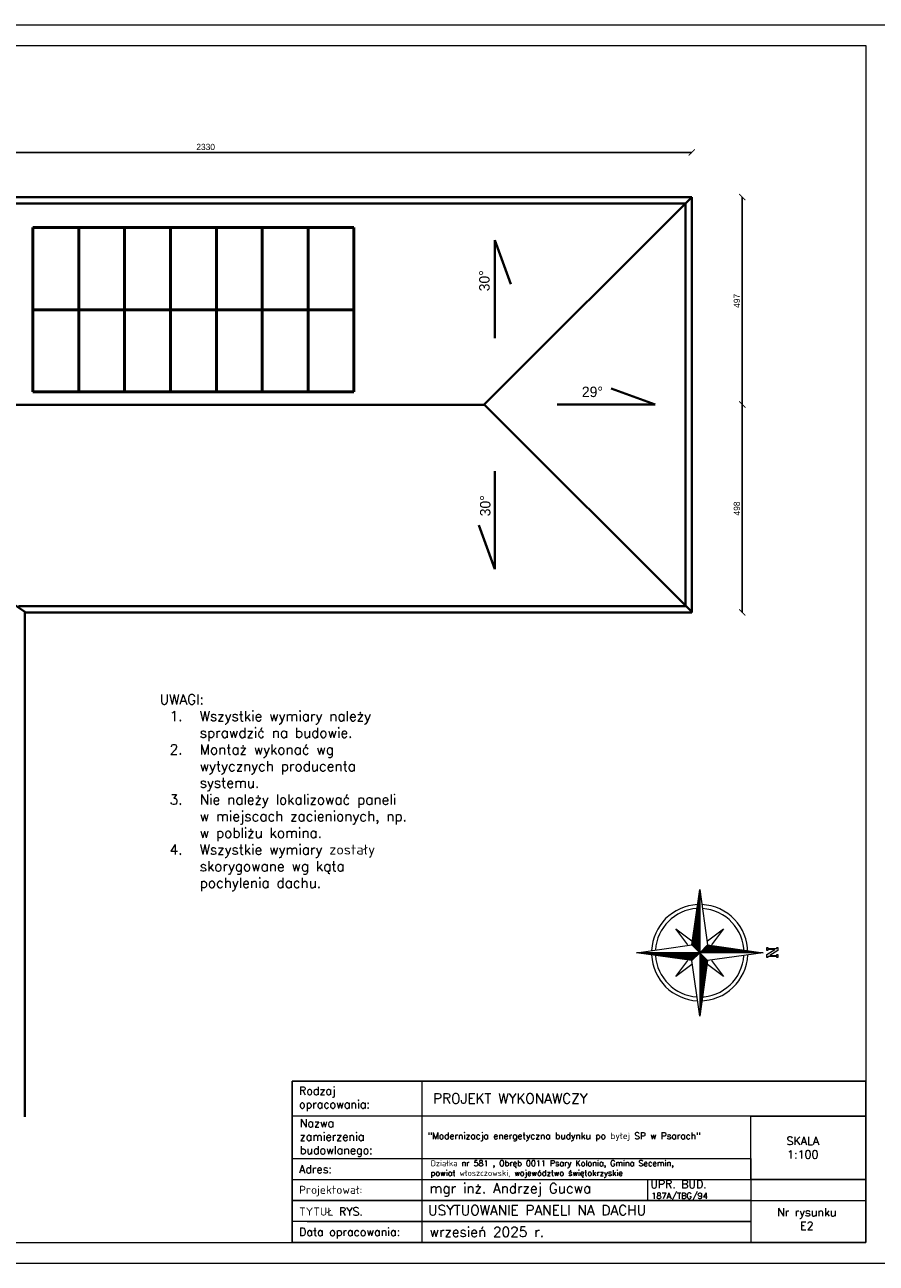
# Model space of a CAD drawing. Header units: millimetres. Extents: x 107252 to 132489, y 44218 to 60710.
# Tile 4 of 72: x 113225 to 115267, y 44218 to 47188. Entities that reach past the tile are written whole.
import ezdxf

# ---------------------------------------------------------------- set-up
doc = ezdxf.new("R2010")
doc.units = ezdxf.units.MM
for name, color, linetype, lineweight in [('cienka', 3, 'Continuous', 18), ('gruba', 1, 'Continuous', 40), ('opisy', 4, 'Continuous', 18), ('stolarka', 2, 'Continuous', 50), ('wymiary', 252, 'Continuous', 15)]:
    doc.layers.add(name, color=color, linetype=linetype, lineweight=lineweight)
doc.styles.add('KASIA', font='romans.shx', dxfattribs={"height": 20})
doc.styles.add('ROMANS1', font='romans.shx', dxfattribs={"height": 15})
doc.styles.get("Standard").update_dxf_attribs({"font": 'GOTHIC.TTF'})
doc.dimstyles.new('secemin', dxfattribs={"dimtxt": 15, "dimasz": 15, "dimexe": 1.25, "dimexo": 0.625, "dimgap": 5, "dimtad": 1, "dimdec": 0, "dimtxsty": 'Standard', "dimblk": 'ARCHTICK', "dimcen": 0, "dimse1": 1, "dimse2": 1, "dimclrt": 256, "dimadec": 0, "dimazin": 0, "dimtfac": 1, "dimtdec": 0, "dimtmove": 0, "dimatfit": 3, "dimfxl": 1, "dimtfillclr": 250, "dimarcsym": 1})

# ---------------------------------------------------------------- blocks, each defined once
blk = doc.blocks.new('_ArchTick')
at = {"color": 0, "linetype": 'ByBlock', "const_width": 0.15}
blk.add_lwpolyline([(-0.5, -0.5), (0.5, 0.5)], dxfattribs=at)
blk = doc.blocks.new('*D698')
at = {"layer": 'Defpoints', "color": 0, "transparency": 16777216}
for p in [(114327, 46277.7), (114945.7, 46277.7), (113225.5, 45779.2)]:
    blk.add_point(p, dxfattribs=at)
at = {"layer": 'wymiary', "color": 0, "lineweight": -2, "transparency": 16777216}
blk.add_line((114945.7, 45779.2), (114945.7, 46277.7), dxfattribs=at)
at = {"layer": 'wymiary', "color": 0, "lineweight": -2, "transparency": 16777216, "xscale": 15, "yscale": 15, "zscale": 15}
for p, rotation in [((114945.7, 46277.7), 90), ((114945.7, 45779.2), 270)]:
    blk.add_blockref('_ArchTick', p, dxfattribs=dict(at, rotation=rotation))
at = {"layer": 'wymiary', "transparency": 16777216, "insert": (114932.8, 46028.4), "char_height": 15, "attachment_point": 5, "rotation": 90}
blk.add_mtext('498', dxfattribs=at)
blk = doc.blocks.new('*D699')
at = {"layer": 'Defpoints', "color": 0, "transparency": 16777216}
for p in [(114824.5, 46775.1), (114945.7, 46775.1), (114327, 46277.7)]:
    blk.add_point(p, dxfattribs=at)
at = {"layer": 'wymiary', "color": 0, "lineweight": -2, "transparency": 16777216}
blk.add_line((114945.7, 46277.7), (114945.7, 46775.1), dxfattribs=at)
at = {"layer": 'wymiary', "color": 0, "lineweight": -2, "transparency": 16777216, "xscale": 15, "yscale": 15, "zscale": 15}
for p, rotation in [((114945.7, 46775.1), 90), ((114945.7, 46277.7), 270)]:
    blk.add_blockref('_ArchTick', p, dxfattribs=dict(at, rotation=rotation))
at = {"layer": 'wymiary', "transparency": 16777216, "insert": (114932.8, 46526.4), "char_height": 15, "attachment_point": 5, "rotation": 90}
blk.add_mtext('497', dxfattribs=at)
blk = doc.blocks.new('*D700')
at = {"layer": 'Defpoints', "color": 0, "transparency": 16777216}
for p in [(112494, 46882.4), (114824.5, 46775.2), (112494, 46734.6)]:
    blk.add_point(p, dxfattribs=at)
at = {"layer": 'wymiary', "color": 0, "lineweight": -2, "transparency": 16777216}
blk.add_line((114824.5, 46882.4), (112494, 46882.4), dxfattribs=at)
at = {"layer": 'wymiary', "color": 0, "lineweight": -2, "transparency": 16777216, "xscale": 15, "yscale": 15, "zscale": 15, "rotation": 180}
blk.add_blockref('_ArchTick', (112494, 46882.4), dxfattribs=at)
at = {"layer": 'wymiary', "color": 0, "lineweight": -2, "transparency": 16777216, "xscale": 15, "yscale": 15, "zscale": 15}
blk.add_blockref('_ArchTick', (114824.5, 46882.4), dxfattribs=at)
at = {"layer": 'wymiary', "transparency": 16777216, "insert": (113659.2, 46895.3), "char_height": 15, "attachment_point": 5}
blk.add_mtext('2330', dxfattribs=at)
blk = doc.blocks.new('*X712')
at = {"color": 0, "linetype": 'ByBlock'}
for p, q in [((-217.53, 160.4998), (-217.53, 160.5)), ((-217.52, 160.4984), (-217.52, 160.5)), ((-217.51, 160.497), (-217.51, 160.5)), ((-217.5, 160.4955), (-217.5, 160.5)), ((-217.49, 160.4941), (-217.49, 160.5)), ((-217.48, 160.4927), (-217.48, 160.5)), ((-217.47, 160.4913), (-217.47, 160.5)), ((-217.46, 160.4898), (-217.46, 160.5)), ((-217.45, 160.4884), (-217.45, 160.5)), ((-217.44, 160.487), (-217.44, 160.5)), ((-217.43, 160.4855), (-217.43, 160.5)), ((-217.42, 160.4841), (-217.42, 160.5)), ((-217.41, 160.4827), (-217.41, 160.5)), ((-217.4, 160.4812), (-217.4, 160.5)), ((-217.39, 160.4798), (-217.39, 160.5)), ((-217.38, 160.4784), (-217.38, 160.5)), ((-217.37, 160.477), (-217.37, 160.5)), ((-217.36, 160.4755), (-217.36, 160.5)), ((-217.35, 160.4741), (-217.35, 160.5)), ((-217.34, 160.4727), (-217.34, 160.5)), ((-217.33, 160.4712), (-217.33, 160.5)), ((-217.32, 160.4698), (-217.32, 160.5)), ((-217.31, 160.4684), (-217.31, 160.5)), ((-217.3, 160.467), (-217.3, 160.5)), ((-217.29, 160.4655), (-217.29, 160.5)), ((-217.28, 160.4641), (-217.28, 160.5)), ((-217.27, 160.4627), (-217.27, 160.5)), ((-217.26, 160.4613), (-217.26, 160.5)), ((-217.25, 160.4598), (-217.25, 160.5)), ((-217.24, 160.4584), (-217.24, 160.5)), ((-217.23, 160.457), (-217.23, 160.5)), ((-217.22, 160.4555), (-217.22, 160.5)), ((-217.21, 160.4541), (-217.21, 160.5)), ((-217.2, 160.4527), (-217.2, 160.5)), ((-217.19, 160.4512), (-217.19, 160.5)), ((-217.18, 160.4498), (-217.18, 160.5)), ((-217.17, 160.4484), (-217.17, 160.5)), ((-217.16, 160.447), (-217.16, 160.5)), ((-217.15, 160.4455), (-217.15, 160.5)), ((-217.14, 160.4441), (-217.14, 160.5)), ((-217.13, 160.4427), (-217.13, 160.5)), ((-217.12, 160.4412), (-217.12, 160.5)), ((-217.11, 160.4398), (-217.11, 160.5)), ((-217.1, 160.4384), (-217.1, 160.5)), ((-217.09, 160.4412), (-217.09, 160.5)), ((-217.08, 160.4512), (-217.08, 160.5)), ((-217.07, 160.4613), (-217.07, 160.5)), ((-217.06, 160.4712), (-217.06, 160.5)), ((-217.05, 160.4812), (-217.05, 160.5)), ((-217.04, 160.4913), (-217.04, 160.5))]:
    blk.add_line(p, q, dxfattribs=at)

msp = doc.modelspace()

# ---------------------------------------------------------------- linework, layer by layer
at = {"layer": 'cienka'}
for p, q in [((109351.976, 47188.443), (115291.976, 47188.443)), ((109351.976, 47188.443), (115291.976, 47188.443)), ((109401.976, 47138.443), (115241.976, 47138.443)), ((115241.976, 47138.443), (115241.976, 44268.443)), ((114718.955, 44420.19), (114718.955, 44369.842)), ((114929.976, 44369.209), (115241.976, 44369.209)), ((109401.976, 44268.443), (115241.976, 44268.443)), ((109351.976, 44218.443), (115291.976, 44218.443))]:
    msp.add_line(p, q, dxfattribs=at)
at = {"layer": 'gruba'}
for p, q in [((110177.495, 46775.215), (114824.495, 46775.215)), ((110192.495, 46760.215), (114809.495, 46760.215)), ((114824.495, 46775.107), (114327.049, 46277.661)), ((114809.495, 46760.215), (114809.495, 45794.215)), ((114824.495, 46775.215), (114824.495, 45779.215)), ((114352.436, 46437.119), (114352.436, 46671.767)), ((114352.436, 46671.767), (114390.862, 46566.367)), ((114736.933, 46277.661), (114631.532, 46316.086)), ((110674.941, 46277.661), (114327.442, 46277.268)), ((113225.495, 45780.215), (112493.995, 46277.465)), ((114824.495, 45780.215), (114327.049, 46277.661)), ((114502.285, 46277.661), (114736.933, 46277.661)), ((114352.436, 46117.811), (114352.436, 45883.164)), ((114352.436, 45883.164), (114314.011, 45988.564)), ((114809.495, 45794.215), (113210.495, 45794.215)), ((114824.495, 45779.215), (113225.495, 45779.215)), ((113225.495, 45779.215), (113225.495, 44569.215))]:
    msp.add_line(p, q, dxfattribs=at)
at = {"layer": 'opisy'}
for p, q in [((114824.738, 44982.122), (114843.722, 45115.013)), ((114843.722, 45115.013), (114862.707, 44982.122)), ((114843.722, 45115.013), (114843.722, 44963.138)), ((114815.246, 44982.122), (114786.769, 45020.091)), ((114786.769, 45020.091), (114824.738, 44991.615)), ((114862.707, 44991.615), (114900.676, 45020.091)), ((114900.676, 45020.091), (114872.199, 44982.122)), ((114691.847, 44963.138), (114824.738, 44982.122)), ((114824.738, 44982.122), (114843.722, 44963.138)), ((114843.722, 44963.138), (114862.707, 44982.122)), ((114862.707, 44982.122), (114995.597, 44963.138)), ((114843.722, 44963.138), (114691.847, 44963.138)), ((114824.738, 44944.154), (114691.847, 44963.138)), ((114786.769, 44906.185), (114815.246, 44944.154)), ((114824.738, 44944.154), (114843.722, 44963.138)), ((114843.722, 44811.263), (114824.738, 44944.154)), ((114843.722, 44963.138), (114862.707, 44944.154)), ((114995.597, 44963.138), (114843.722, 44963.138)), ((114843.722, 44963.138), (114843.722, 44811.263)), ((114862.707, 44944.154), (114843.722, 44811.263)), ((114995.597, 44963.138), (114862.707, 44944.154)), ((114872.199, 44944.154), (114900.676, 44906.185)), ((114824.738, 44934.661), (114786.769, 44906.185)), ((114900.676, 44906.185), (114862.707, 44934.661))]:
    msp.add_line(p, q, dxfattribs=at)
msp.add_lwpolyline([(115007.463, 44970.887), (115007.463, 44968.514), (115005.09, 44968.514), (115005.09, 44975.633), (115007.463, 44975.633), (115007.463, 44973.26), (115028.82, 44973.26), (115028.82, 44975.633), (115031.193, 44975.633), (115031.193, 44968.514), (115012.209, 44956.649), (115028.82, 44956.649), (115028.82, 44959.022), (115031.193, 44959.022), (115031.193, 44951.903), (115028.82, 44951.903), (115028.82, 44954.276), (115007.463, 44954.276), (115007.463, 44951.903), (115005.09, 44951.903), (115005.09, 44959.022), (115024.074, 44970.887), (115007.463, 44970.887)], dxfattribs=at)
at = {"layer": 'opisy', "linetype": 'Continuous', "lineweight": 0, "flags": 128}
for points in [[(113866.266, 44268.443), (113866.266, 44654.741), (114177.555, 44654.707), (114177.555, 44268.409)], [(114965.976, 44570.741), (115241.976, 44570.741), (115241.976, 44419.558), (114965.976, 44419.558)]]:
    msp.add_lwpolyline(points, close=True, dxfattribs=at)
for points in [[(113866.266, 44654.724), (115241.976, 44654.724), (115241.976, 44570.741), (113866.266, 44570.741)], [(114905.976, 44654.724), (115241.976, 44654.724)], [(113866.266, 44469.958), (114965.976, 44469.958), (114965.976, 44318.809), (113866.266, 44318.809)], [(113866.266, 44419.558), (114965.976, 44419.558), (114965.976, 44369.209), (113866.266, 44369.209)], [(114905.976, 44419.558), (115241.976, 44419.558)], [(113866.266, 44369.209), (114965.976, 44369.209), (114965.976, 44318.826), (113866.266, 44318.826)], [(113902.266, 44318.826), (114965.976, 44318.826), (114965.976, 44268.443), (113902.266, 44268.443)]]:
    msp.add_lwpolyline(points, dxfattribs=at)
at = {"layer": 'opisy', "lineweight": 25}
msp.add_lwpolyline([(113866.266, 44654.724), (115241.976, 44654.724), (115241.976, 44268.443), (113866.266, 44268.443)], close=True, dxfattribs=at)
at = {"layer": 'opisy'}
for radius, start, end in [(115.477, 92.589117, 177.410883), (106.126, 93.546405, 176.453595), (115.477, 0, 87.410883), (106.126, 0, 86.453595), (115.477, 182.589117, 267.410883), (106.126, 183.546405, 266.453595), (115.477, 270, 357.410883), (106.126, 270, 356.453595)]:
    msp.add_arc((114843.722, 44963.138), radius, start, end, dxfattribs=at)
at = {"layer": 'stolarka'}
for p, q in [((113244.856, 46702.216), (113354.856, 46702.216)), ((113244.856, 46505.216), (113244.856, 46702.216)), ((113354.856, 46702.216), (113464.856, 46702.216)), ((113354.856, 46505.216), (113354.856, 46702.216)), ((113354.856, 46505.216), (113354.856, 46702.216)), ((113464.856, 46702.216), (113574.856, 46702.216)), ((113464.856, 46505.216), (113464.856, 46702.216)), ((113464.856, 46505.216), (113464.856, 46702.216)), ((113574.856, 46702.216), (113684.856, 46702.216)), ((113574.856, 46505.216), (113574.856, 46702.216)), ((113574.856, 46505.216), (113574.856, 46702.216)), ((113684.856, 46702.216), (113794.856, 46702.216)), ((113684.856, 46505.216), (113684.856, 46702.216)), ((113684.856, 46505.216), (113684.856, 46702.216)), ((113794.856, 46702.216), (113904.856, 46702.216)), ((113794.856, 46505.216), (113794.856, 46702.216)), ((113794.856, 46505.216), (113794.856, 46702.216)), ((113904.856, 46702.216), (114014.856, 46702.216)), ((113904.856, 46505.216), (113904.856, 46702.216)), ((113904.856, 46505.216), (113904.856, 46702.216)), ((114014.856, 46505.216), (114014.856, 46702.216)), ((113244.856, 46505.216), (113354.856, 46505.216)), ((113244.856, 46308.216), (113244.856, 46505.216)), ((113244.856, 46505.216), (113354.856, 46505.216)), ((113354.856, 46505.216), (113464.856, 46505.216)), ((113354.856, 46308.216), (113354.856, 46505.216)), ((113354.856, 46308.216), (113354.856, 46505.216)), ((113354.856, 46505.216), (113464.856, 46505.216)), ((113464.856, 46505.216), (113574.856, 46505.216)), ((113464.856, 46308.216), (113464.856, 46505.216)), ((113464.856, 46308.216), (113464.856, 46505.216)), ((113464.856, 46505.216), (113574.856, 46505.216)), ((113574.856, 46505.216), (113684.856, 46505.216)), ((113574.856, 46308.216), (113574.856, 46505.216)), ((113574.856, 46308.216), (113574.856, 46505.216)), ((113574.856, 46505.216), (113684.856, 46505.216)), ((113684.856, 46505.216), (113794.856, 46505.216)), ((113684.856, 46308.216), (113684.856, 46505.216)), ((113684.856, 46308.216), (113684.856, 46505.216)), ((113684.856, 46505.216), (113794.856, 46505.216)), ((113794.856, 46505.216), (113904.856, 46505.216)), ((113794.856, 46308.216), (113794.856, 46505.216)), ((113794.856, 46308.216), (113794.856, 46505.216)), ((113794.856, 46505.216), (113904.856, 46505.216)), ((113904.856, 46505.216), (114014.856, 46505.216)), ((113904.856, 46308.216), (113904.856, 46505.216)), ((113904.856, 46308.216), (113904.856, 46505.216)), ((113904.856, 46505.216), (114014.856, 46505.216)), ((114014.856, 46308.216), (114014.856, 46505.216)), ((113244.856, 46308.216), (113354.856, 46308.216)), ((113354.856, 46308.216), (113464.856, 46308.216)), ((113464.856, 46308.216), (113574.856, 46308.216)), ((113574.856, 46308.216), (113684.856, 46308.216)), ((113684.856, 46308.216), (113794.856, 46308.216)), ((113794.856, 46308.216), (113904.856, 46308.216)), ((113904.856, 46308.216), (114014.856, 46308.216))]:
    msp.add_line(p, q, dxfattribs=at)

# ---------------------------------------------------------------- block references
at = {"layer": 'opisy', "xscale": 303.75, "yscale": 303.75, "zscale": 303.75}
for p, rotation in [((66091.847, -20960.104), 270), ((48920.48, 93715.013), 180), ((163595.597, 110886.38), 89.99999999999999)]:
    msp.add_blockref('*X712', p, dxfattribs=dict(at, rotation=rotation))
msp.add_blockref('*X712', (180766.965, -3788.737), dxfattribs=at)

# ---------------------------------------------------------------- texts
at = {"layer": 'cienka', "insert": (113548.882, 45582.609), "char_height": 24, "width": 654.91959, "attachment_point": 1, "style": 'ROMANS1'}
msp.add_mtext('UWAGI:\\P\\pxi-3,l4,t4;1.^IWszystkie wymiary należy sprawdzić na budowie.\\P2.^IMontaż wykonać wg wytycznych producenta systemu.\\P3.^INie należy lokalizować paneli w miejscach zacienionych, np. w pobliżu komina.\\P4.^IWszystkie wymiary zostały skorygowane wg kąta pochylenia dachu.', dxfattribs=at)
at = {"layer": 'opisy', "linetype": 'Continuous', "lineweight": 0, "attachment_point": 4, "style": 'KASIA'}
for s, insert, char_height, width in [('\\A1;{\\H0.80952x;Rodzaj opracowania:}', (113883.092, 44612.455), 24, 141.54434), ('\\A1;\\pxql;PROJEKT WYKONAWCZY', (114204.443, 44613.535), 24, 946.31605), ('\\A1;\\pxql;{\\H0.80952x;Nazwa \\Pzamierzenia\\Pbudowlanego:}', (113884.91, 44518.757), 24, 141.54434), ('\\A1;\\pxsm1.5;"Modernizacja energetyczna budynku po byłej SP w Psarach"', (114191.553, 44521.257), 15.6, 766.2055), ('\\A1;\\pxqc;{\\H0.80952x;SKALA\\P1:100}', (114716.98, 44495.54), 24, 747.85817), ('\\A1;Działka nr 581 , Obręb 0011 Psary Kolonia, Gmina Secemin,\\Ppowiat włoszczowski, województwo świętokrzyskie', (114198.662, 44444.121), 14, 756.99257), ('\\A1;\\pxql;{\\H0.80952x;Adres:}', (113883.092, 44444.062), 24, 141.54434), ('\\A1;\\pxql;{\\H0.80952x;Projektował:}', (113883.092, 44391.583), 24, 747.85817), ('\\A1;mgr inż. Andrzej Gucwa', (114195.934, 44394.275), 24, 747.85817), ('\\A1;UPR. BUD.', (114725.465, 44408.025), 19.2, 598.28653), ('\\A1;187A/TBG/94', (114727.471, 44377.733), 14.4, 448.7149), ('\\A1;\\pxql;{\\H0.80952x;TYTUŁ RYS.}', (113883.092, 44342.379), 24, 747.85817), ('\\A1;USYTUOWANIE PANELI NA DACHU', (114192.658, 44345.609), 24, 747.85817), ('\\A1;\\pxqc;{\\H0.80952x;Nr rysunku\\PE2}', (114726.607, 44324.524), 24, 747.85817), ('\\A1;\\pxql;{\\H0.80952x;Data opracowania:}', (113883.092, 44290.341), 24, 747.85817), ('\\A1;wrzesień 2025 r.', (114195.934, 44293.665), 24, 747.85817)]:
    msp.add_mtext(s, dxfattribs=dict(at, insert=insert, char_height=char_height, width=width))
at = {"layer": 'wymiary', "char_height": 25, "attachment_point": 1, "rotation": 90}
for insert in [(114314.954, 46549.234), (114317.038, 46009.706)]:
    msp.add_mtext_dynamic_manual_height_columns('30%%D', width=17463.96939, gutter_width=125, heights=[0], dxfattribs=dict(at, insert=insert))
at = {"layer": 'wymiary', "insert": (114561.226, 46320.645), "char_height": 25, "attachment_point": 1}
msp.add_mtext_dynamic_manual_height_columns('29%%D', width=17463.96939, gutter_width=125, heights=[0], dxfattribs=at)

# ---------------------------------------------------------------- dimensions: what is measured, and where the dimension line sits
at = {"layer": 'wymiary'}
dim = msp.add_linear_dim(base=(112493.99502278, 46882.419003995), p1=(114824.495022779, 46775.214518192), p2=(112493.99502278, 46734.57451225), dimstyle='secemin', dxfattribs=at)
dim.commit()
dim.dimension.update_dxf_attribs({"geometry": '*D700', "text_midpoint": (113659.24502278, 46895.296298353)})
for base, p1, p2, picture, middle in [((114945.709, 46775.107), (114327.049, 46277.661), (114824.495, 46775.107), '*D699', (114932.832, 46526.384)), ((114945.709, 46277.661), (113225.495, 45779.215), (114327.049, 46277.661), '*D698', (114932.832, 46028.438))]:
    dim = msp.add_linear_dim(base=base, p1=p1, p2=p2, angle=90, dimstyle='secemin', override={"dimtmove": 1}, dxfattribs=at)
    dim.commit()
    dim.dimension.update_dxf_attribs({"geometry": picture, "text_midpoint": middle})

doc.saveas('drawing.dxf')
